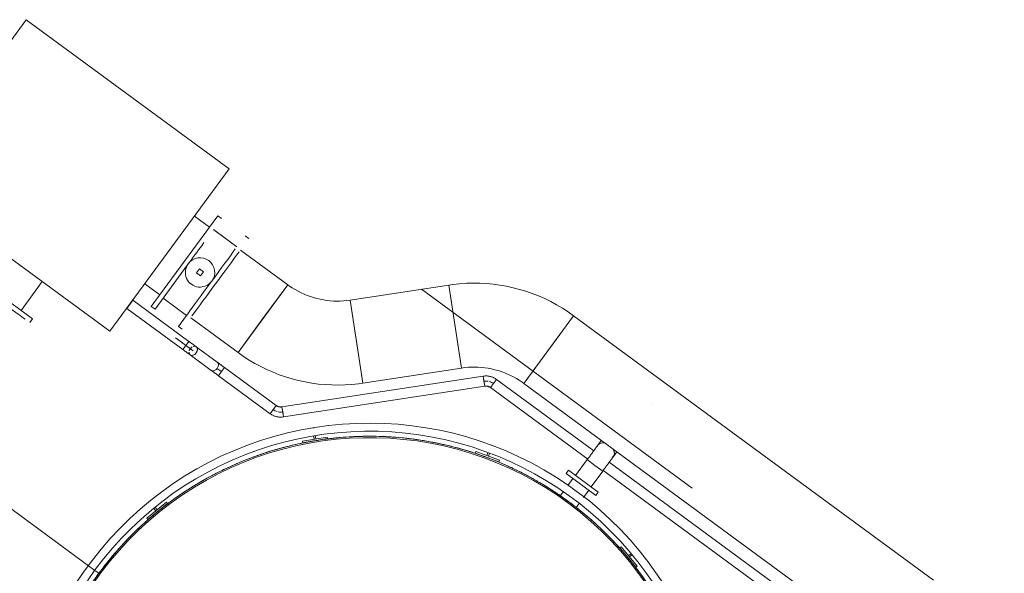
# Model space of a CAD drawing. Header units: metres. Extents: x 135583 to 135939, y 457896 to 458258.
# Tile 39 of 256: x 135634.53 to 135640.39, y 458095.46 to 458098.76. Entities that reach past the tile are written whole.
import ezdxf

# ---------------------------------------------------------------- set-up
doc = ezdxf.new("R2010")
doc.units = ezdxf.units.M
doc.linetypes.add('Hidden', pattern=[4, 2, -2])
doc.layers.add('NIEUWE INSTALLATIE', color=250, linetype='Continuous', lineweight=0)

msp = doc.modelspace()

# ---------------------------------------------------------------- linework, layer by layer
at = {"layer": 'NIEUWE INSTALLATIE'}
for p, q in [((135634.5708, 458098.7606), (135633.8604, 458097.7936)), ((135635.7797, 458097.8725), (135634.5708, 458098.7606)), ((135635.0692, 458096.9055), (135635.7797, 458097.8725)), ((135633.8604, 458097.7936), (135635.0692, 458096.9055)), ((135635.7118, 458097.5935), (135635.3151, 458097.0536)), ((135635.6615, 458097.525), (135635.5724, 458097.5905)), ((135635.7344, 458097.577), (135635.7118, 458097.5935)), ((135635.8258, 458097.4093), (135635.6864, 458097.5117)), ((135635.8258, 458097.4093), (135635.6888, 458097.5099)), ((135635.8964, 458097.458), (135635.8738, 458097.4745)), ((135634.0687, 458097.3762), (135634.6086, 458096.9795)), ((135636.128, 458097.1823), (135635.846, 458097.3895)), ((135635.3377, 458097.037), (135635.5315, 458097.3009)), ((135635.6025, 458097.2767), (135635.5848, 458097.2526)), ((135635.5848, 458097.2526), (135635.609, 458097.2348)), ((135635.6267, 458097.259), (135635.6025, 458097.2767)), ((135635.609, 458097.2348), (135635.6267, 458097.259)), ((135634.5401, 458097.0298), (135634.6662, 458097.2015)), ((135635.2764, 458097.1875), (135635.3655, 458097.1221)), ((135635.8319, 458096.7794), (135636.128, 458097.1823)), ((135636.128, 458097.1823), (135635.98, 458096.9809)), ((135637.0867, 458097.1808), (135636.4996, 458097.091)), ((135637.0867, 458097.1808), (135637.1245, 458096.9337)), ((135635.1706, 458097.0417), (135635.1884, 458097.066)), ((135635.1884, 458097.066), (135635.2063, 458097.0903)), ((135635.2032, 458097.0862), (135635.2024, 458097.0868)), ((135635.5394, 458096.8456), (135635.2063, 458097.0903)), ((135635.3151, 458097.0536), (135635.3377, 458097.037)), ((135635.3857, 458097.1023), (135635.5251, 458096.9999)), ((135635.3857, 458097.1023), (135635.5251, 458096.9999)), ((135636.5374, 458096.8439), (135636.4996, 458097.091)), ((135636.4996, 458097.091), (135636.5752, 458096.5968)), ((135635.1706, 458097.0417), (135635.5037, 458096.797)), ((135635.1728, 458097.0465), (135635.1736, 458097.0459)), ((135637.682, 458096.7967), (135637.83, 458096.9982)), ((135639.9737, 458095.4233), (135637.83, 458096.9982)), ((135634.5921, 458096.9569), (135634.6086, 458096.9795)), ((135635.4771, 458096.9346), (135635.4997, 458096.918)), ((135635.55, 458096.9865), (135635.8319, 458096.7794)), ((135635.98, 458096.9809), (135635.8319, 458096.7794)), ((135637.1245, 458096.9337), (135637.1623, 458096.6866)), ((135635.5216, 458096.8213), (135635.5037, 458096.797)), ((135635.5394, 458096.8456), (135635.5216, 458096.8213)), ((135636.5752, 458096.5968), (135636.5374, 458096.8439)), ((135635.5472, 458096.7651), (135635.6724, 458096.6731)), ((135635.7081, 458096.7217), (135635.5829, 458096.8137)), ((135637.534, 458096.5953), (135637.682, 458096.7967)), ((135635.7336, 458096.6655), (135635.7101, 458096.6827)), ((135635.7336, 458096.6655), (135635.7101, 458096.6827)), ((135635.7158, 458096.6412), (135635.7336, 458096.6655)), ((135635.7336, 458096.6655), (135635.7158, 458096.6412)), ((135635.7158, 458096.6412), (135636.0235, 458096.4151)), ((135635.7336, 458096.6655), (135635.7515, 458096.6898)), ((135635.7515, 458096.6898), (135635.7336, 458096.6655)), ((135636.0592, 458096.4637), (135635.7515, 458096.6898)), ((135636.5752, 458096.5968), (135637.1623, 458096.6866)), ((135637.2916, 458096.6385), (135636.0935, 458096.4553)), ((135637.2916, 458096.6385), (135637.2961, 458096.6087)), ((135637.3007, 458096.5789), (135637.2916, 458096.6385)), ((135637.2961, 458096.6087), (135637.3007, 458096.5789)), ((135637.3706, 458096.6191), (135637.3349, 458096.5705)), ((135637.3349, 458096.5705), (135637.3527, 458096.5948)), ((135637.3527, 458096.5948), (135637.3706, 458096.6191)), ((135637.9503, 458096.1932), (135637.3706, 458096.6191)), ((135637.534, 458096.5953), (135639.6776, 458095.0204)), ((135636.1026, 458096.3957), (135637.3007, 458096.5789)), ((135637.3349, 458096.5705), (135637.9159, 458096.1436)), ((135638.2971, 458096.4734), (135638.2972, 458096.4736)), ((135636.0235, 458096.4151), (135636.0592, 458096.4637)), ((135636.0414, 458096.4394), (135636.0235, 458096.4151)), ((135636.0592, 458096.4637), (135636.0414, 458096.4394)), ((135636.098, 458096.4255), (135636.0935, 458096.4553)), ((135636.0935, 458096.4553), (135636.1026, 458096.3957)), ((135636.1026, 458096.3957), (135636.098, 458096.4255)), ((135636.2155, 458096.2519), (135636.3635, 458096.2762)), ((135636.2171, 458096.242), (135636.2155, 458096.2519)), ((135636.3652, 458096.2663), (135636.2171, 458096.242)), ((135636.2846, 458096.2633), (135636.2813, 458096.2835)), ((135636.2945, 458096.2649), (135636.2846, 458096.2633)), ((135636.2911, 458096.2851), (135636.2945, 458096.2649)), ((135636.3635, 458096.2762), (135636.3652, 458096.2663)), ((135637.9964, 458096.2572), (135637.9751, 458096.2281)), ((135634.0094, 458096.195), (135634.9416, 458095.5101)), ((135637.2443, 458096.1806), (135637.2478, 458096.19)), ((135637.3848, 458096.1281), (135637.2443, 458096.1806)), ((135637.2478, 458096.19), (135637.3883, 458096.1375)), ((135637.3133, 458096.1655), (135637.3205, 458096.1847)), ((135637.3297, 458096.1806), (135637.3227, 458096.162)), ((135638.0672, 458096.1604), (135638.0877, 458096.1884)), ((135637.3227, 458096.162), (135637.3133, 458096.1655)), ((135637.3883, 458096.1375), (135637.3848, 458096.1281)), ((135637.9113, 458096.1413), (135637.8421, 458096.0471)), ((135637.9113, 458096.1413), (135637.9573, 458096.1074)), ((135637.9573, 458096.1074), (135637.9113, 458096.1413)), ((135639.7293, 458094.8862), (135638.0413, 458096.1263)), ((135637.7995, 458096.0784), (135637.7853, 458096.059)), ((135637.7853, 458096.059), (135637.9625, 458095.9288)), ((135637.7995, 458096.0784), (135637.9767, 458095.9482)), ((135637.9342, 458095.9794), (135638.0034, 458096.0736)), ((135637.9573, 458096.1074), (135638.0034, 458096.0736)), ((135638.0034, 458096.0736), (135637.9573, 458096.1074)), ((135638.0042, 458096.0787), (135639.6936, 458094.8376)), ((135637.8264, 458096.0288), (135637.7966, 458095.9882)), ((135637.7703, 458095.9524), (135637.7512, 458095.9264)), ((135637.8897, 458095.9158), (135637.9214, 458095.959)), ((135637.9625, 458095.9288), (135637.9767, 458095.9482)), ((135635.2889, 458095.7928), (135635.4053, 458095.8875)), ((135635.4116, 458095.8797), (135635.2952, 458095.7851)), ((135635.4053, 458095.8875), (135635.4116, 458095.8797)), ((135637.8456, 458095.8557), (135637.8635, 458095.8802)), ((135635.3432, 458095.837), (135635.3315, 458095.8515)), ((135635.3381, 458095.8592), (135635.351, 458095.8433)), ((135635.351, 458095.8433), (135635.3432, 458095.837)), ((135635.2952, 458095.7851), (135635.2889, 458095.7928)), ((135638.1051, 458095.6169), (135638.1128, 458095.6233)), ((135638.201, 458095.5016), (135638.1051, 458095.6169)), ((135638.1128, 458095.6233), (135638.2087, 458095.508)), ((135638.1576, 458095.5695), (135638.1718, 458095.5814)), ((135638.1639, 458095.5618), (135638.1576, 458095.5695)), ((135638.1797, 458095.5749), (135638.1639, 458095.5618)), ((135634.9794, 458095.4824), (135635.0034, 458095.4647)), ((135638.2087, 458095.508), (135638.201, 458095.5016))]:
    msp.add_line(p, q, dxfattribs=at)
at = {"layer": 'NIEUWE INSTALLATIE', "extrusion": (0, 0, -1)}
for p, q in [((135637.1623, 458096.6866), (135637.0867, 458097.1808)), ((135637.83, 458096.9982), (135637.534, 458096.5953))]:
    msp.add_line(p, q, dxfattribs=at)
at = {"layer": 'NIEUWE INSTALLATIE', "linetype": 'Hidden'}
for p, q in [((135636.924, 458097.1559), (135640.395, 458094.6058)), ((135636.924, 458097.1559), (135640.395, 458094.6058)), ((135634.9417, 458095.5101), (135634.9794, 458095.4824)), ((135634.9417, 458095.5101), (135634.9794, 458095.4824))]:
    msp.add_line(p, q, dxfattribs=at)
at = {"layer": 'NIEUWE INSTALLATIE', "flags": 128}
for points in [[(135636.4996, 458097.091), (135636.4798, 458097.0884), (135636.4599, 458097.0866), (135636.4399, 458097.0855), (135636.4199, 458097.0853), (135636.3999, 458097.0858), (135636.38, 458097.0872), (135636.3601, 458097.0894), (135636.3403, 458097.0923), (135636.3206, 458097.0961), (135636.3012, 458097.1006), (135636.2819, 458097.1059), (135636.2628, 458097.112), (135636.244, 458097.1188), (135636.2255, 458097.1264), (135636.2073, 458097.1347), (135636.1895, 458097.1437), (135636.172, 458097.1534), (135636.1549, 458097.1638), (135636.1383, 458097.1749), (135636.128, 458097.1823)], [(135635.5829, 458096.8137), (135635.5811, 458096.815), (135635.5793, 458096.8163), (135635.5774, 458096.8177), (135635.5754, 458096.8191), (135635.5734, 458096.8206), (135635.5713, 458096.8222), (135635.5692, 458096.8237), (135635.567, 458096.8253), (135635.5648, 458096.8269), (135635.5625, 458096.8286), (135635.5602, 458096.8303), (135635.5579, 458096.832), (135635.5555, 458096.8337), (135635.5532, 458096.8355), (135635.5508, 458096.8372), (135635.5483, 458096.839), (135635.5459, 458096.8408), (135635.5435, 458096.8426), (135635.541, 458096.8444), (135635.5394, 458096.8456)], [(135635.5037, 458096.797), (135635.5062, 458096.7952), (135635.5086, 458096.7934), (135635.5111, 458096.7916), (135635.5135, 458096.7898), (135635.5159, 458096.788), (135635.5183, 458096.7862), (135635.5207, 458096.7845), (135635.5231, 458096.7828), (135635.5254, 458096.7811), (135635.5277, 458096.7794), (135635.5299, 458096.7777), (135635.5321, 458096.7761), (135635.5343, 458096.7745), (135635.5364, 458096.773), (135635.5384, 458096.7715), (135635.5404, 458096.77), (135635.5424, 458096.7686), (135635.5442, 458096.7672), (135635.546, 458096.7659), (135635.5472, 458096.7651)], [(135635.8319, 458096.7794), (135635.8646, 458096.7563), (135635.8982, 458096.7346), (135635.9327, 458096.7143), (135635.9679, 458096.6953), (135636.0038, 458096.6778), (135636.0405, 458096.6617), (135636.0777, 458096.6471), (135636.1155, 458096.634), (135636.1538, 458096.6225), (135636.1925, 458096.6124), (135636.2316, 458096.604), (135636.271, 458096.597), (135636.3106, 458096.5917), (135636.3505, 458096.588), (135636.3904, 458096.5858), (135636.4304, 458096.5853), (135636.4704, 458096.5863), (135636.5103, 458096.589), (135636.5501, 458096.5932), (135636.5752, 458096.5968)], [(135635.7081, 458096.7217), (135635.7098, 458096.7204), (135635.7117, 458096.719), (135635.7136, 458096.7176), (135635.7155, 458096.7162), (135635.7176, 458096.7147), (135635.7196, 458096.7132), (135635.7218, 458096.7116), (135635.7239, 458096.71), (135635.7261, 458096.7084), (135635.7284, 458096.7067), (135635.7307, 458096.705), (135635.733, 458096.7033), (135635.7354, 458096.7016), (135635.7378, 458096.6998), (135635.7402, 458096.6981), (135635.7426, 458096.6963), (135635.745, 458096.6945), (135635.7475, 458096.6927), (135635.7499, 458096.6909), (135635.7515, 458096.6898)], [(135635.7158, 458096.6412), (135635.7133, 458096.643), (135635.7109, 458096.6448), (135635.7084, 458096.6466), (135635.706, 458096.6484), (135635.7036, 458096.6501), (135635.7012, 458096.6519), (135635.6988, 458096.6536), (135635.6965, 458096.6554), (135635.6942, 458096.6571), (135635.6919, 458096.6587), (135635.6896, 458096.6604), (135635.6874, 458096.662), (135635.6853, 458096.6636), (135635.6832, 458096.6651), (135635.6811, 458096.6666), (135635.6791, 458096.6681), (135635.6772, 458096.6695), (135635.6753, 458096.6709), (135635.6735, 458096.6723), (135635.6724, 458096.6731)], [(135637.3706, 458096.6191), (135637.3671, 458096.6215), (135637.3635, 458096.6238), (135637.3599, 458096.626), (135637.3561, 458096.628), (135637.3523, 458096.6299), (135637.3484, 458096.6316), (135637.3445, 458096.6332), (135637.3404, 458096.6345), (135637.3364, 458096.6358), (135637.3323, 458096.6368), (135637.3281, 458096.6377), (135637.3239, 458096.6385), (135637.3197, 458096.639), (135637.3155, 458096.6394), (135637.3112, 458096.6397), (135637.307, 458096.6397), (135637.3027, 458096.6396), (135637.2985, 458096.6393), (135637.2942, 458096.6389), (135637.2916, 458096.6385)], [(135637.3007, 458096.5789), (135637.3025, 458096.5791), (135637.3043, 458096.5793), (135637.3062, 458096.5794), (135637.308, 458096.5794), (135637.3099, 458096.5794), (135637.3117, 458096.5793), (135637.3135, 458096.5791), (135637.3153, 458096.5788), (135637.3172, 458096.5784), (135637.3189, 458096.578), (135637.3207, 458096.5775), (135637.3225, 458096.577), (135637.3242, 458096.5763), (135637.3259, 458096.5756), (135637.3276, 458096.5749), (135637.3292, 458096.5741), (135637.3308, 458096.5732), (135637.3324, 458096.5722), (135637.3339, 458096.5712), (135637.3349, 458096.5705)], [(135636.0235, 458096.4151), (135636.027, 458096.4126), (135636.0306, 458096.4103), (135636.0342, 458096.4082), (135636.038, 458096.4061), (135636.0418, 458096.4043), (135636.0457, 458096.4026), (135636.0497, 458096.401), (135636.0537, 458096.3996), (135636.0578, 458096.3984), (135636.0619, 458096.3973), (135636.066, 458096.3964), (135636.0702, 458096.3957), (135636.0744, 458096.3951), (135636.0787, 458096.3947), (135636.0829, 458096.3945), (135636.0872, 458096.3944), (135636.0914, 458096.3945), (135636.0957, 458096.3948), (135636.0999, 458096.3953), (135636.1026, 458096.3957)], [(135636.0935, 458096.4553), (135636.0916, 458096.455), (135636.0898, 458096.4549), (135636.088, 458096.4548), (135636.0861, 458096.4547), (135636.0843, 458096.4548), (135636.0824, 458096.4549), (135636.0806, 458096.4551), (135636.0788, 458096.4554), (135636.077, 458096.4557), (135636.0752, 458096.4561), (135636.0734, 458096.4566), (135636.0717, 458096.4572), (135636.0699, 458096.4578), (135636.0682, 458096.4585), (135636.0665, 458096.4593), (135636.0649, 458096.4601), (135636.0633, 458096.461), (135636.0617, 458096.462), (135636.0602, 458096.463), (135636.0592, 458096.4637)], [(135638.3668, 458095.3993), (135638.3206, 458095.4684), (135638.2718, 458095.5357), (135638.2203, 458095.6009), (135638.1662, 458095.6641), (135638.1096, 458095.725), (135638.0507, 458095.7836), (135637.9894, 458095.8398), (135637.926, 458095.8935), (135637.8604, 458095.9446), (135637.7929, 458095.9931), (135637.7234, 458096.0388), (135637.6522, 458096.0817), (135637.5794, 458096.1218), (135637.505, 458096.1588), (135637.4292, 458096.1929), (135637.352, 458096.2239), (135637.2737, 458096.2518), (135637.1944, 458096.2766), (135637.1141, 458096.2982), (135637.033, 458096.3165), (135636.9513, 458096.3316), (135636.869, 458096.3434), (135636.7863, 458096.3519), (135636.7033, 458096.3571), (135636.6202, 458096.3589), (135636.5371, 458096.3575), (135636.4541, 458096.3527), (135636.3714, 458096.3446), (135636.289, 458096.3332), (135636.2072, 458096.3185), (135636.1261, 458096.3006), (135636.0457, 458096.2794), (135635.9662, 458096.255), (135635.8878, 458096.2275), (135635.8105, 458096.1968), (135635.7345, 458096.1631), (135635.6599, 458096.1264), (135635.5869, 458096.0867), (135635.5155, 458096.0442), (135635.4458, 458095.9988), (135635.3781, 458095.9506), (135635.3123, 458095.8998), (135635.2485, 458095.8464), (135635.187, 458095.7905), (135635.1278, 458095.7322), (135635.0709, 458095.6716), (135635.0165, 458095.6087), (135634.9647, 458095.5437), (135634.9155, 458095.4767), (135634.869, 458095.4078)], [(135634.9354, 458095.4205), (135634.9823, 458095.4867), (135635.0318, 458095.5511), (135635.0839, 458095.6134), (135635.1384, 458095.6735), (135635.1953, 458095.7315), (135635.2545, 458095.7871), (135635.3158, 458095.8403), (135635.3792, 458095.891), (135635.4446, 458095.9392), (135635.5119, 458095.9846), (135635.5809, 458096.0274), (135635.6516, 458096.0674), (135635.7238, 458096.1045), (135635.7974, 458096.1387), (135635.8724, 458096.1699), (135635.9485, 458096.1981), (135636.0257, 458096.2232), (135636.1039, 458096.2452), (135636.1829, 458096.2641), (135636.2625, 458096.2798), (135636.3428, 458096.2923), (135636.4234, 458096.3016), (135636.5044, 458096.3076), (135636.5855, 458096.3104), (135636.6667, 458096.31), (135636.7479, 458096.3063), (135636.8288, 458096.2994), (135636.9093, 458096.2892), (135636.9894, 458096.2759), (135637.0689, 458096.2593), (135637.1477, 458096.2396), (135637.2256, 458096.2167), (135637.3025, 458096.1908), (135637.3783, 458096.1617), (135637.453, 458096.1297), (135637.5262, 458096.0947), (135637.598, 458096.0569), (135637.6683, 458096.0161), (135637.7369, 458095.9726), (135637.8036, 458095.9264), (135637.8685, 458095.8776), (135637.9313, 458095.8262), (135637.9921, 458095.7723), (135638.0507, 458095.7161), (135638.1069, 458095.6575), (135638.1608, 458095.5968), (135638.2122, 458095.5339), (135638.261, 458095.469), (135638.3072, 458095.4023)], [(135637.9751, 458096.2281), (135637.9725, 458096.2246), (135637.9698, 458096.2209), (135637.967, 458096.2171), (135637.9641, 458096.2132), (135637.9611, 458096.2091), (135637.9581, 458096.205), (135637.955, 458096.2007), (135637.9518, 458096.1964), (135637.9485, 458096.192), (135637.9452, 458096.1874), (135637.9418, 458096.1829), (135637.9384, 458096.1782), (135637.9349, 458096.1735), (135637.9314, 458096.1687), (135637.9279, 458096.1639), (135637.9244, 458096.1591), (135637.9208, 458096.1542), (135637.9172, 458096.1493), (135637.9136, 458096.1444), (135637.9113, 458096.1413)], [(135638.0034, 458096.0736), (135638.007, 458096.0785), (135638.0106, 458096.0834), (135638.0142, 458096.0883), (135638.0178, 458096.0932), (135638.0213, 458096.098), (135638.0248, 458096.1028), (135638.0283, 458096.1075), (135638.0318, 458096.1122), (135638.0352, 458096.1169), (135638.0385, 458096.1214), (135638.0418, 458096.1259), (135638.0451, 458096.1303), (135638.0482, 458096.1346), (135638.0513, 458096.1388), (135638.0543, 458096.143), (135638.0573, 458096.147), (135638.0601, 458096.1508), (135638.0629, 458096.1546), (135638.0656, 458096.1582), (135638.0672, 458096.1604)]]:
    msp.add_lwpolyline(points, dxfattribs=at)
at = {"layer": 'NIEUWE INSTALLATIE', "extrusion": (0, 0, -1), "flags": 128}
for points in [[(-135637.83, 458096.9982), (-135637.7973, 458097.0212), (-135637.7637, 458097.0429), (-135637.7293, 458097.0633), (-135637.6941, 458097.0822), (-135637.6581, 458097.0998), (-135637.6215, 458097.1158), (-135637.5842, 458097.1304), (-135637.5464, 458097.1435), (-135637.5082, 458097.1551), (-135637.4694, 458097.1651), (-135637.4304, 458097.1736), (-135637.391, 458097.1805), (-135637.3513, 458097.1859), (-135637.3115, 458097.1896), (-135637.2716, 458097.1917), (-135637.2316, 458097.1923), (-135637.1916, 458097.1912), (-135637.1517, 458097.1886), (-135637.1119, 458097.1843), (-135637.0867, 458097.1808)], [(-135637.1623, 458096.6866), (-135637.1822, 458096.6892), (-135637.2021, 458096.691), (-135637.2221, 458096.6921), (-135637.2421, 458096.6923), (-135637.262, 458096.6917), (-135637.282, 458096.6904), (-135637.3019, 458096.6882), (-135637.3217, 458096.6853), (-135637.3413, 458096.6815), (-135637.3608, 458096.677), (-135637.3801, 458096.6717), (-135637.3991, 458096.6656), (-135637.4179, 458096.6588), (-135637.4364, 458096.6512), (-135637.4546, 458096.6429), (-135637.4725, 458096.6339), (-135637.4899, 458096.6242), (-135637.507, 458096.6137), (-135637.5236, 458096.6026), (-135637.534, 458096.5953)]]:
    msp.add_lwpolyline(points, dxfattribs=at)
at = {"layer": 'NIEUWE INSTALLATIE'}
for centre, radius, start, end in [((135635.6058, 458097.2558), 0.0875, 143.696, 323.696), ((135635.6058, 458097.2558), 0.0875, 323.696, 143.696), ((135637.3076, 458096.5334), 0.0762, 78.97231, 98.696), ((135637.3076, 458096.5334), 0.0762, 53.696, 73.41969), ((135637.3076, 458096.5334), 0.0762, 53.696, 73.41969), ((135636.0865, 458096.5008), 0.0762, 233.696, 253.41969), ((135636.0865, 458096.5008), 0.0762, 233.696, 253.41969), ((135636.0865, 458096.5008), 0.0762, 258.97231, 278.696), ((135636.0865, 458096.5008), 0.0762, 258.97231, 278.696), ((135636.6152, 458094.2806), 2, 338.17351, 204.17334), ((135636.6152, 458094.2806), 1.992, 337.99535, 204.23709), ((135636.6152, 458094.2806), 2, 101.93545, 104.14815), ((135636.6152, 458094.2806), 2, 98.696, 99.63093), ((135636.6152, 458094.2806), 2, 97.41842, 98.696), ((135636.6152, 458094.2806), 2, 92.9014, 95.11372), ((135636.6152, 458094.2806), 2, 88.38441, 90.59649), ((135636.6152, 458094.2806), 2, 83.86743, 86.07927), ((135636.6152, 458094.2806), 2, 79.35046, 81.56203), ((135636.6152, 458094.2806), 2, 106.45249, 108.66535), ((135636.6152, 458094.2806), 2, 74.83352, 77.04479), ((135636.6152, 458094.2806), 2, 70.31659, 72.52755), ((135636.6152, 458094.2806), 2, 110.96955, 113.18255), ((135636.6152, 458094.2806), 2, 65.79969, 68.0103), ((135636.6152, 458094.2806), 2, 115.48662, 117.69974), ((135636.6152, 458094.2806), 2, 61.28281, 63.49304), ((135636.6152, 458094.2806), 2, 120.0037, 122.21692), ((135636.6152, 458094.2806), 2, 56.76595, 58.97579), ((135636.6152, 458094.2806), 2, 124.52079, 126.7341), ((135636.6152, 458094.2806), 2, 52.40961, 54.45852), ((135636.6152, 458094.2806), 2, 129.0379, 131.25127), ((135636.6152, 458094.2806), 2, 47.73232, 49.94125), ((135636.6152, 458094.2806), 2, 133.55501, 135.76843), ((135636.6152, 458094.2806), 2, 43.21555, 45.42398), ((135636.6152, 458094.2806), 2, 138.07214, 140.28558), ((135636.6152, 458094.2806), 2, 38.6988, 40.90671), ((135636.6152, 458094.2806), 2, 142.58927, 144.80273), ((135636.6152, 458094.2806), 2, 34.1821, 36.38943)]:
    msp.add_arc(centre, radius, start, end, dxfattribs=at)
at = {"layer": 'NIEUWE INSTALLATIE', "linetype": 'Hidden'}
for start, end in [(99.69364, 101.8513), (99.69364, 101.8513), (95.1756, 97.33273), (95.1756, 97.33273), (90.65756, 92.81411), (90.65756, 92.81411), (86.13955, 88.29546), (86.13955, 88.29546), (81.62155, 83.77675), (81.62155, 83.77675), (77.10356, 79.25799), (77.10356, 79.25799), (108.72979, 110.88832), (108.72979, 110.88832), (104.21171, 106.36983), (104.21171, 106.36983), (72.58559, 74.73918), (72.58559, 74.73918), (113.24788, 115.40678), (113.24788, 115.40678), (68.06763, 70.22032), (68.06763, 70.22032), (63.54968, 65.70139), (63.54968, 65.70139), (117.766, 119.9252), (117.766, 119.9252), (59.03174, 61.1824), (59.03174, 61.1824), (122.28414, 124.44359), (122.28414, 124.44359), (54.51382, 56.66333), (54.51382, 56.66333), (126.8023, 128.96195), (126.8023, 128.96195), (52.24912, 52.40819), (52.24912, 52.40819), (49.99591, 52.1442), (49.99591, 52.1442), (131.32047, 133.48028), (131.32047, 133.48028), (45.478, 47.62499), (45.478, 47.62499), (135.83867, 137.99858), (135.83867, 137.99858), (40.96011, 43.10569), (40.96011, 43.10569), (140.3569, 142.51685), (140.3569, 142.51685), (36.44223, 38.5863), (36.44223, 38.5863)]:
    msp.add_arc((135636.6152, 458094.2806), 2, start, end, dxfattribs=at)
at = {"layer": 'NIEUWE INSTALLATIE'}
for centre, major_axis, ratio, start_param, end_param in [((135635.536, 458097.307), (0.1983, 0.27), 0.000001, 1.084443, 1.54809), ((135635.698, 458097.188), (0.1983, 0.27), 0.000001, 0.785398, 2.356194), ((135635.6755, 458097.2046), (0.1983, 0.27), 0.000001, 0.785398, 1.548096), ((135635.6755, 458097.2046), (0.1983, 0.27), 0.000001, 1.593503, 3.164298), ((135634.3221, 458097.1553), (-0.27, 0.1983), 0.000001, 3.60524, 4.689689), ((135635.5216, 458096.8213), (-0.0614, 0.0451), 0.000001, 4.712389, 8.63938), ((135635.5216, 458096.8213), (0.0179, 0.0243), 0.000001, 1.570796, 3.141593), ((135635.5216, 458096.8213), (0.0179, 0.0243), 0.000001, 0, 1.570796), ((135635.5216, 458096.8213), (-0.0614, 0.0451), 0.000001, 1.570796, 2.356194), ((135635.565, 458096.7894), (0.0179, 0.0243), 0.707107, 4.712389, 7.068583), ((135635.565, 458096.7894), (0.0179, 0.0243), 0.707107, 0, 0.785398), ((135635.565, 458096.7894), (0.0179, 0.0243), 0.707107, 2.356194, 4.712389), ((135635.565, 458096.7894), (0.0179, 0.0243), 0.707107, 2.356194, 3.141593), ((135635.565, 458096.7894), (0.0179, 0.0243), 0.707107, 1.570796, 2.094395), ((135635.565, 458096.7894), (0.0179, 0.0243), 0.707107, 1.570796, 2.094395), ((135635.565, 458096.7894), (0.0179, 0.0243), 0.707107, 3.141593, 4.712389), ((135635.565, 458096.7894), (0.0179, 0.0243), 0.707107, 1.047198, 1.570796), ((135635.565, 458096.7894), (0.0179, 0.0243), 0.707107, 1.047198, 1.570796), ((135635.565, 458096.7894), (0.0179, 0.0243), 0.707107, 4.712389, 6.283185), ((135635.6902, 458096.6974), (0.0179, 0.0243), 0.707107, 4.712389, 6.283185), ((135635.6902, 458096.6974), (0.0179, 0.0243), 0.707107, 4.712389, 6.283185), ((135635.6902, 458096.6974), (0.0179, 0.0243), 0.707107, 3.141593, 4.712389), ((135635.6902, 458096.6974), (0.0179, 0.0243), 0.707107, 3.141593, 4.712389), ((135637.3076, 458096.5334), (-0.0365, 0.0669), 1, 5.591806, 5.936049), ((135638.0211, 458096.1943), (-0.0461, 0.0338), 0.707107, 5.24798, 6.544985), ((135638.0211, 458096.1943), (-0.0461, 0.0338), 0.707107, 5.24798, 6.283185), ((135638.0211, 458096.1943), (-0.0461, 0.0338), 0.707107, 0, 0.261799), ((135638.0211, 458096.1943), (-0.0461, 0.0338), 0.707107, 2.879793, 4.176798), ((135638.0211, 458096.1943), (-0.0461, 0.0338), 0.707107, 3.141593, 4.176798), ((135638.0211, 458096.1943), (-0.0461, 0.0338), 0.707107, 2.879793, 3.141593)]:
    msp.add_ellipse(centre, major_axis=major_axis, ratio=ratio, start_param=start_param, end_param=end_param, dxfattribs=at)
at = {"layer": 'NIEUWE INSTALLATIE', "extrusion": (0, 0, -1)}
for centre, major_axis in [((135636.2824, 458096.3076), (0.007, -0.0231)), ((135637.3335, 458096.2051), (-0.0054, -0.0235))]:
    msp.add_ellipse(centre, major_axis=major_axis, ratio=1, start_param=3.010693, end_param=3.534292, dxfattribs=at)

doc.saveas('drawing.dxf')
